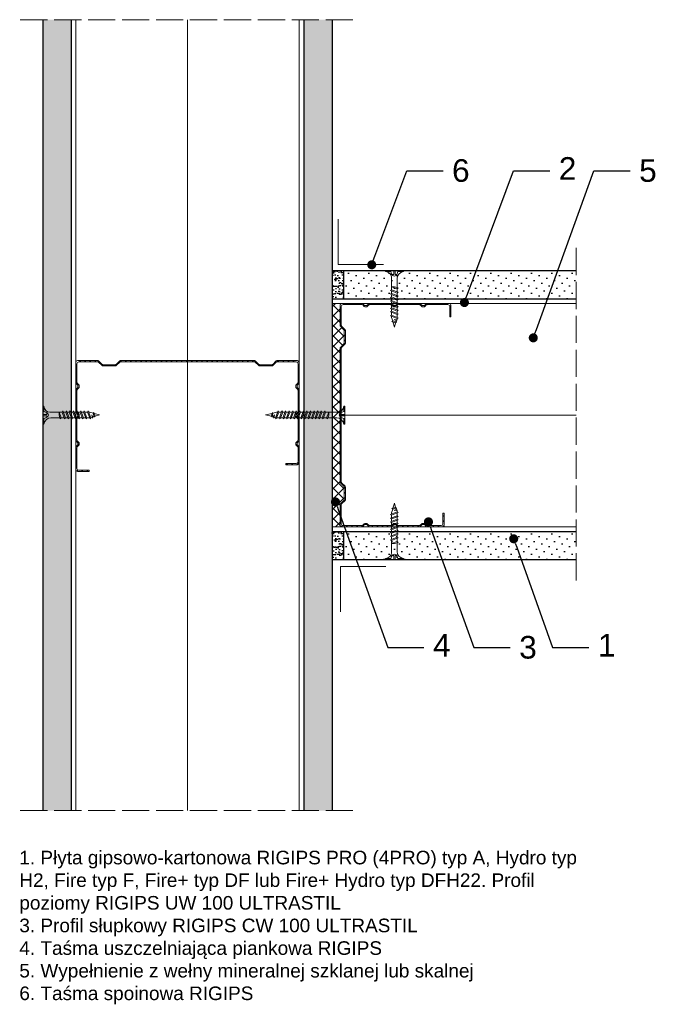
# Model space of a CAD drawing. Header units: millimetres. Extents: x 1646 to 2709, y 576 to 1691.
# Tile 6 of 6: x 2416 to 2697, y 1256 to 1691. Entities that reach past the tile are written whole.
import ezdxf
from ezdxf import colors
from ezdxf.entities.mleader import LeaderData, LeaderLine
from ezdxf.math import Vec2, Vec3

# ---------------------------------------------------------------- set-up
doc = ezdxf.new("R2010")
doc.units = ezdxf.units.MM
doc.linetypes.add('ACAD_ISO02W100', pattern=[15, 12, -3])
for name, color, linetype, lineweight in [('_ISOVER WELNA', 7, 'BATTING', 9), ('_RIGIPS AKCESORIA', 7, 'Continuous', 18), ('_RIGIPS G-K', 7, 'Continuous', 25), ('_RIGIPS PROFIL', 7, 'Continuous', 18), ('KRESKOWANIE', 7, 'Continuous', 9), ('OPISY', 7, 'Continuous', 9), ('PRZERYWANA', 7, 'ACAD_ISO02W100', 9)]:
    doc.layers.add(name, color=color, linetype=linetype, lineweight=lineweight)
doc.styles.get("Standard").update_dxf_attribs({"font": 'arial.ttf'})
doc.linetypes.add('BATTING', pattern='A,0.00254,-2.54,[134,ltypeshp.shx,S=2.54,R=0,X=-2.54,Y=0],-5.08,[134,ltypeshp.shx,S=2.54,R=180,X=2.54,Y=0],-2.54', length=10.16254)

# ---------------------------------------------------------------- blocks, each defined once
blk = doc.blocks.new('TN 25')
at = {"layer": '_RIGIPS AKCESORIA'}
for p, q in [((0, -0.84), (0, 7.16)), ((0, 7.16), (0.46, 7.16)), ((0.46, 4.78), (0, 4.78)), ((0.46, 7.16), (0.46, 4.78)), ((3.02, 4.46), (8.47, 4.46)), ((7.12, 4.46), (7.12, 3.18)), ((8.03, 2.01), (7.12, 4.46)), ((8.47, 4.46), (8.79, 5)), ((9.61, 1.51), (8.47, 4.46)), ((8.79, 5), (9.93, 2.01)), ((9, 4.46), (10.1, 4.46)), ((10.1, 4.46), (10.41, 5)), ((11.23, 1.51), (10.1, 4.46)), ((10.41, 5), (11.56, 2.01)), ((10.62, 4.46), (11.67, 4.46)), ((11.67, 4.46), (11.99, 5)), ((12.81, 1.51), (11.67, 4.46)), ((11.99, 5), (13.14, 2.01)), ((12.2, 4.46), (13.21, 4.46)), ((13.21, 4.46), (13.52, 5)), ((14.34, 1.51), (13.21, 4.46)), ((13.52, 5), (14.67, 2.01)), ((13.73, 4.46), (14.8, 4.46)), ((14.8, 4.46), (15.12, 5)), ((15.94, 1.51), (14.8, 4.46)), ((15.12, 5), (16.26, 2.01)), ((15.33, 4.46), (16.42, 4.46)), ((16.42, 4.46), (16.73, 5)), ((17.55, 1.51), (16.42, 4.46)), ((16.73, 5), (17.88, 2.01)), ((16.94, 4.46), (17.99, 4.46)), ((17.99, 4.46), (18.31, 5)), ((19.13, 1.51), (17.99, 4.46)), ((18.31, 5), (19.45, 2.01)), ((18.52, 4.46), (19.68, 4.46)), ((19.68, 4.46), (20, 5)), ((20.82, 1.51), (19.68, 4.46)), ((20, 5), (21.14, 2.01)), ((20.21, 4.46), (20.7, 4.46)), ((20.7, 4.46), (22.28, 3.98)), ((22.28, 3.98), (22.56, 4.37)), ((22.56, 4.37), (23.03, 2.71)), ((0, 3.5), (1.77, 3.5)), ((0, 2.83), (1.77, 2.83)), ((0.46, 1.64), (0, 1.64)), ((0.46, -0.84), (0.46, 1.64)), ((1.77, 3.5), (1.77, 4.2)), ((1.77, 2.83), (1.77, 2.18)), ((7.49, 2.01), (3.55, 2.01)), ((7.12, 3.18), (7.65, 1.53)), ((7.65, 1.53), (8.03, 2.01)), ((9.41, 2.01), (8.03, 2.01)), ((9.93, 2.01), (9.61, 1.51)), ((11.04, 2.01), (9.93, 2.01)), ((11.56, 2.01), (11.23, 1.51)), ((12.61, 2.01), (11.56, 2.01)), ((13.14, 2.01), (12.81, 1.51)), ((14.15, 2.01), (13.14, 2.01)), ((14.67, 2.01), (14.34, 1.51)), ((15.74, 2.01), (14.67, 2.01)), ((16.26, 2.01), (15.94, 1.51)), ((17.36, 2.01), (16.26, 2.01)), ((17.88, 2.01), (17.55, 1.51)), ((18.93, 2.01), (17.88, 2.01)), ((19.45, 2.01), (19.13, 1.51)), ((19.45, 2.01), (20.62, 2.01)), ((21.14, 2.01), (20.82, 1.51)), ((21.14, 2.01), (21.81, 2.12)), ((21.85, 1.83), (21.67, 3.28)), ((21.67, 3.28), (22.14, 2.4)), ((22.14, 2.4), (21.85, 1.83)), ((22.7, 2.36), (22.14, 2.4)), ((22.7, 2.36), (22.28, 3.98)), ((23.03, 2.71), (22.7, 2.36)), ((22.71, 3.85), (25, 3.24)), ((25, 3.24), (23.03, 2.71)), ((0, -0.84), (0.46, -0.84))]:
    blk.add_line(p, q, dxfattribs=at)
for centre, major_axis, ratio, start_param, end_param in [((3.09, 7.67), (0.17, 3.2), 0.826134, 1.773653, 3.180586), ((-0.04, 0.9), (0, 3.93), 0.848176, -0.720942, -0.151112), ((3.37, -1.57), (0.28, 3.57), 0.832181, 0.035984, 1.430787), ((-2.73, 15.91), (0, 14.76), 0.848176, 3.399396, 3.475072), ((0.59, 4.62), (0, 2.81), 0.848176, 3.475072, 3.862535), ((1.66, 3.18), (0, 0.895), 0.848176, -1.552777, -0.720942), ((1.66, 3.18), (0, 0.895), 0.848176, 3.862535, 4.730408)]:
    blk.add_ellipse(centre, major_axis=major_axis, ratio=ratio, start_param=start_param, end_param=end_param, dxfattribs=at)
blk = doc.blocks.new('CW 100 ULTRASTIL')
h = blk.add_hatch()
h.set_pattern_fill('ANSI31', color=256, scale=0.5, style=0)
h.paths.add_polyline_path([(179.46, 109.85, -0.198912), (179.6, 110.2), (181.11, 111.71, 0.198912), (181.26, 112.06), (181.26, 117.65, 0.198912), (181.11, 118), (179.6, 119.51, -0.198912), (179.46, 119.86), (179.46, 128.31, -0.414214), (180.26, 129.11), (188.58, 129.11, -0.198912), (188.93, 128.96), (189.64, 128.25, 0.198912), (189.99, 128.11), (190.58, 128.11, 0.198912), (190.93, 128.25), (191.64, 128.96, -0.198912), (191.99, 129.11), (201.28, 129.11, -0.198912), (201.63, 128.96), (202.34, 128.25, 0.198912), (202.69, 128.11), (203.28, 128.11, 0.198912), (203.63, 128.25), (204.34, 128.96, -0.198912), (204.69, 129.11), (213.98, 129.11, -0.198912), (214.33, 128.96), (215.04, 128.25, 0.198912), (215.39, 128.11), (215.98, 128.11, 0.198912), (216.33, 128.25), (217.04, 128.96, -0.198912), (217.39, 129.11), (226.56, 129.11, -0.414214), (227.36, 128.31), (227.36, 123.66), (227.91, 123.66), (227.91, 128.86, 0.414214), (227.11, 129.66), (217.39, 129.66, 0.198912), (217.04, 129.51), (216.33, 128.8, -0.198912), (215.98, 128.66), (215.39, 128.66, -0.198912), (215.04, 128.8), (214.33, 129.51, 0.198912), (213.98, 129.66), (204.69, 129.66, 0.198912), (204.34, 129.51), (203.63, 128.8, -0.198912), (203.28, 128.66), (202.69, 128.66, -0.198912), (202.34, 128.8), (201.63, 129.51, 0.198912), (201.28, 129.66), (191.99, 129.66, 0.198912), (191.64, 129.51), (190.93, 128.8, -0.198912), (190.58, 128.66), (189.99, 128.66, -0.198912), (189.64, 128.8), (188.93, 129.51, 0.198912), (188.58, 129.66), (179.71, 129.66, 0.414214), (178.91, 128.86), (178.91, 119.86, 0.198912), (179.05, 119.51), (180.56, 118, -0.198912), (180.71, 117.65), (180.71, 112.06, -0.198912), (180.56, 111.71), (179.05, 110.2, 0.198912), (178.91, 109.85), (178.91, 50.66, 0.198912), (179.05, 50.31), (180.56, 48.8, -0.198912), (180.71, 48.45), (180.71, 42.86, -0.198912), (180.56, 42.51), (179.05, 41, 0.198912), (178.91, 40.65), (178.91, 31.66, 0.414214), (179.71, 30.86), (188.58, 30.86, 0.198912), (188.93, 31), (189.64, 31.71, -0.198912), (189.99, 31.86), (190.58, 31.86, -0.198912), (190.93, 31.71), (191.64, 31, 0.198912), (191.99, 30.86), (201.28, 30.86, 0.198912), (201.63, 31), (202.34, 31.71, -0.198912), (202.69, 31.86), (203.28, 31.86, -0.198912), (203.63, 31.71), (204.34, 31, 0.198912), (204.69, 30.86), (213.98, 30.86, 0.198912), (214.33, 31), (215.04, 31.71, -0.198912), (215.39, 31.86), (215.98, 31.86, -0.198912), (216.33, 31.71), (217.04, 31, 0.198912), (217.39, 30.86), (224.11, 30.86, 0.414214), (224.91, 31.66), (224.91, 36.86), (224.36, 36.86), (224.36, 32.21, -0.414214), (223.56, 31.41), (217.39, 31.41, -0.198912), (217.04, 31.55), (216.33, 32.26, 0.198912), (215.98, 32.41), (215.39, 32.41, 0.198912), (215.04, 32.26), (214.33, 31.55, -0.198912), (213.98, 31.41), (204.69, 31.41, -0.198912), (204.34, 31.55), (203.63, 32.26, 0.198912), (203.28, 32.41), (202.69, 32.41, 0.198912), (202.34, 32.26), (201.63, 31.55, -0.198912), (201.28, 31.41), (191.99, 31.41, -0.198912), (191.64, 31.55), (190.93, 32.26, 0.198912), (190.58, 32.41), (189.99, 32.41, 0.198912), (189.64, 32.26), (188.93, 31.55, -0.198912), (188.58, 31.41), (180.26, 31.41, -0.414214), (179.46, 32.21), (179.46, 40.65, -0.198912), (179.6, 41), (181.11, 42.51, 0.198912), (181.26, 42.86), (181.26, 48.45, 0.198912), (181.11, 48.8), (179.6, 50.31, -0.198912), (179.46, 50.66)])
at = {"layer": '_RIGIPS PROFIL'}
for p, q in [((178.91, 128.86), (178.91, 119.86)), ((179.46, 128.31), (179.46, 119.86)), ((188.58, 129.66), (179.71, 129.66)), ((188.58, 129.11), (180.26, 129.11)), ((188.93, 129.51), (189.64, 128.8)), ((188.93, 128.96), (189.64, 128.25)), ((190.58, 128.66), (189.99, 128.66)), ((190.58, 128.11), (189.99, 128.11)), ((191.64, 129.51), (190.93, 128.8)), ((191.64, 128.96), (190.93, 128.25)), ((201.28, 129.66), (191.99, 129.66)), ((201.28, 129.11), (191.99, 129.11)), ((201.63, 129.51), (202.34, 128.8)), ((201.63, 128.96), (202.34, 128.25)), ((203.28, 128.66), (202.69, 128.66)), ((203.28, 128.11), (202.69, 128.11)), ((204.34, 129.51), (203.63, 128.8)), ((204.34, 128.96), (203.63, 128.25)), ((204.69, 129.66), (213.98, 129.66)), ((204.69, 129.11), (213.98, 129.11)), ((214.33, 129.51), (215.04, 128.8)), ((214.33, 128.96), (215.04, 128.25)), ((215.98, 128.66), (215.39, 128.66)), ((215.98, 128.11), (215.39, 128.11)), ((217.04, 129.51), (216.33, 128.8)), ((217.04, 128.96), (216.33, 128.25)), ((227.11, 129.66), (217.39, 129.66)), ((226.56, 129.11), (217.39, 129.11)), ((227.36, 123.66), (227.36, 128.31)), ((227.91, 123.66), (227.91, 128.86)), ((227.36, 123.66), (227.91, 123.66)), ((180.56, 118), (179.05, 119.51)), ((181.11, 118), (179.6, 119.51)), ((180.71, 117.65), (180.71, 112.06)), ((181.26, 117.65), (181.26, 112.06)), ((178.91, 109.85), (178.91, 50.66)), ((180.56, 111.71), (179.05, 110.2)), ((179.46, 109.85), (179.46, 50.66)), ((181.11, 111.71), (179.6, 110.2)), ((180.56, 48.8), (179.05, 50.31)), ((181.11, 48.8), (179.6, 50.31)), ((180.71, 42.86), (180.71, 48.45)), ((181.26, 42.86), (181.26, 48.45)), ((178.91, 31.66), (178.91, 40.65)), ((180.56, 42.51), (179.05, 41)), ((179.46, 32.21), (179.46, 40.65)), ((181.11, 42.51), (179.6, 41)), ((224.36, 36.86), (224.36, 32.21)), ((224.36, 36.86), (224.91, 36.86)), ((224.91, 36.86), (224.91, 31.66)), ((188.58, 30.86), (179.71, 30.86)), ((188.58, 31.41), (180.26, 31.41)), ((188.93, 31.55), (189.64, 32.26)), ((188.93, 31), (189.64, 31.71)), ((190.58, 32.41), (189.99, 32.41)), ((190.58, 31.86), (189.99, 31.86)), ((191.64, 31.55), (190.93, 32.26)), ((191.64, 31), (190.93, 31.71)), ((201.28, 31.41), (191.99, 31.41)), ((201.28, 30.86), (191.99, 30.86)), ((201.63, 31.55), (202.34, 32.26)), ((201.63, 31), (202.34, 31.71)), ((203.28, 32.41), (202.69, 32.41)), ((203.28, 31.86), (202.69, 31.86)), ((204.34, 31.55), (203.63, 32.26)), ((204.34, 31), (203.63, 31.71)), ((204.69, 31.41), (213.98, 31.41)), ((204.69, 30.86), (213.98, 30.86)), ((214.33, 31.55), (215.04, 32.26)), ((214.33, 31), (215.04, 31.71)), ((215.98, 32.41), (215.39, 32.41)), ((215.98, 31.86), (215.39, 31.86)), ((217.04, 31.55), (216.33, 32.26)), ((217.04, 31), (216.33, 31.71)), ((223.56, 31.41), (217.39, 31.41)), ((224.11, 30.86), (217.39, 30.86))]:
    blk.add_line(p, q, dxfattribs=at)
for centre, radius, start, end in [((179.71, 128.86), 0.8, 90, 180), ((180.26, 128.31), 0.8, 90, 180), ((188.58, 129.16), 0.5, 45, 90), ((188.58, 128.61), 0.5, 45, 90), ((189.99, 129.16), 0.5, 225, 270), ((189.99, 128.61), 0.5, 225, 270), ((190.58, 129.16), 0.5, 270, 315), ((190.58, 128.61), 0.5, 270, 315), ((191.99, 129.16), 0.5, 90, 135), ((191.99, 128.61), 0.5, 90, 135), ((201.28, 129.16), 0.5, 45, 90), ((201.28, 128.61), 0.5, 45, 90), ((202.69, 129.16), 0.5, 225, 270), ((202.69, 128.61), 0.5, 225, 270), ((203.28, 129.16), 0.5, 270, 315), ((203.28, 128.61), 0.5, 270, 315), ((204.69, 129.16), 0.5, 90, 135), ((204.69, 128.61), 0.5, 90, 135), ((213.98, 129.16), 0.5, 45, 90), ((213.98, 128.61), 0.5, 45, 90), ((215.39, 129.16), 0.5, 225, 270), ((215.39, 128.61), 0.5, 225, 270), ((215.98, 129.16), 0.5, 270, 315), ((215.98, 128.61), 0.5, 270, 315), ((217.39, 129.16), 0.5, 90, 135), ((217.39, 128.61), 0.5, 90, 135), ((226.56, 128.31), 0.8, 0, 90), ((227.11, 128.86), 0.8, 0, 90), ((179.41, 119.86), 0.5, 180, 225), ((179.96, 119.86), 0.5, 180, 225), ((180.21, 117.65), 0.5, 0, 45), ((180.76, 117.65), 0.5, 0, 45), ((179.41, 109.85), 0.5, 135, 180), ((179.96, 109.85), 0.5, 135, 180), ((180.21, 112.06), 0.5, 315, 0), ((180.76, 112.06), 0.5, 315, 0), ((179.41, 50.66), 0.5, 180, 225), ((179.96, 50.66), 0.5, 180, 225), ((180.21, 48.45), 0.5, 0, 45), ((180.76, 48.45), 0.5, 0, 45), ((179.41, 40.65), 0.5, 135, 180), ((179.96, 40.65), 0.5, 135, 180), ((180.21, 42.86), 0.5, 315, 0), ((180.76, 42.86), 0.5, 315, 0), ((179.71, 31.66), 0.8, 180, 270), ((180.26, 32.21), 0.8, 180, 270), ((188.58, 31.91), 0.5, 270, 315), ((188.58, 31.36), 0.5, 270, 315), ((189.99, 31.91), 0.5, 90, 135), ((189.99, 31.36), 0.5, 90, 135), ((190.58, 31.91), 0.5, 45, 90), ((190.58, 31.36), 0.5, 45, 90), ((191.99, 31.91), 0.5, 225, 270), ((191.99, 31.36), 0.5, 225, 270), ((201.28, 31.91), 0.5, 270, 315), ((201.28, 31.36), 0.5, 270, 315), ((202.69, 31.91), 0.5, 90, 135), ((202.69, 31.36), 0.5, 90, 135), ((203.28, 31.91), 0.5, 45, 90), ((203.28, 31.36), 0.5, 45, 90), ((204.69, 31.91), 0.5, 225, 270), ((204.69, 31.36), 0.5, 225, 270), ((213.98, 31.91), 0.5, 270, 315), ((213.98, 31.36), 0.5, 270, 315), ((215.39, 31.91), 0.5, 90, 135), ((215.39, 31.36), 0.5, 90, 135), ((215.98, 31.91), 0.5, 45, 90), ((215.98, 31.36), 0.5, 45, 90), ((217.39, 31.91), 0.5, 225, 270), ((217.39, 31.36), 0.5, 225, 270), ((223.56, 32.21), 0.8, 270, 0), ((224.11, 31.66), 0.8, 270, 0)]:
    blk.add_arc(centre, radius, start, end, dxfattribs=at)
blk = doc.blocks.new('TN 35')
at = {"layer": '_RIGIPS AKCESORIA'}
for p, q in [((0, -0.84), (0, 7.16)), ((0, 7.16), (0.46, 7.16)), ((0.46, 4.78), (0, 4.78)), ((0.46, 7.16), (0.46, 4.78)), ((3.02, 4.46), (8.47, 4.46)), ((7.12, 4.46), (7.12, 3.18)), ((8.03, 2.01), (7.12, 4.46)), ((8.47, 4.46), (8.79, 5)), ((9.61, 1.51), (8.47, 4.46)), ((8.79, 5), (9.93, 2.01)), ((9, 4.46), (10.1, 4.46)), ((10.1, 4.46), (10.41, 5)), ((11.23, 1.51), (10.1, 4.46)), ((10.41, 5), (11.56, 2.01)), ((10.62, 4.46), (11.67, 4.46)), ((11.67, 4.46), (11.99, 5)), ((12.81, 1.51), (11.67, 4.46)), ((11.99, 5), (13.14, 2.01)), ((12.2, 4.46), (13.21, 4.46)), ((13.21, 4.46), (13.52, 5)), ((14.34, 1.51), (13.21, 4.46)), ((13.52, 5), (14.67, 2.01)), ((13.73, 4.46), (14.8, 4.46)), ((14.8, 4.46), (15.12, 5)), ((15.94, 1.51), (14.8, 4.46)), ((15.12, 5), (16.26, 2.01)), ((15.33, 4.46), (16.42, 4.46)), ((16.42, 4.46), (16.73, 5)), ((17.55, 1.51), (16.42, 4.46)), ((16.73, 5), (17.88, 2.01)), ((16.94, 4.46), (17.99, 4.46)), ((17.99, 4.46), (18.31, 5)), ((19.13, 1.51), (17.99, 4.46)), ((18.31, 5), (19.45, 2.01)), ((18.52, 4.46), (19.57, 4.46)), ((19.57, 4.46), (19.88, 5)), ((20.7, 1.51), (19.57, 4.46)), ((19.88, 5), (21.03, 2.01)), ((20.09, 4.46), (21.14, 4.46)), ((21.14, 4.46), (21.46, 5)), ((22.28, 1.51), (21.14, 4.46)), ((21.46, 5), (22.6, 2.01)), ((21.67, 4.46), (22.72, 4.46)), ((22.72, 4.46), (23.03, 5)), ((23.85, 1.51), (22.72, 4.46)), ((23.03, 5), (24.18, 2.01)), ((23.24, 4.46), (24.29, 4.46)), ((24.29, 4.46), (24.61, 5)), ((25.43, 1.51), (24.29, 4.46)), ((24.61, 5), (25.75, 2.01)), ((24.81, 4.46), (25.87, 4.46)), ((25.87, 4.46), (26.18, 5)), ((27, 1.51), (25.87, 4.46)), ((26.18, 5), (27.33, 2.01)), ((26.39, 4.46), (27.44, 4.46)), ((27.44, 4.46), (27.76, 5)), ((28.58, 1.51), (27.44, 4.46)), ((27.76, 5), (28.9, 2.01)), ((27.96, 4.46), (29.13, 4.46)), ((29.13, 4.46), (29.45, 5)), ((30.27, 1.51), (29.13, 4.46)), ((29.45, 5), (30.59, 2.01)), ((29.65, 4.46), (30.15, 4.46)), ((30.15, 4.46), (31.73, 3.98)), ((31.73, 3.98), (32.01, 4.37)), ((32.01, 4.37), (32.48, 2.71)), ((0, 3.5), (1.77, 3.5)), ((0, 2.83), (1.77, 2.83)), ((0.46, 1.64), (0, 1.64)), ((0.46, -0.84), (0.46, 1.64)), ((1.77, 3.5), (1.77, 4.2)), ((1.77, 2.83), (1.77, 2.18)), ((7.49, 2.01), (3.55, 2.01)), ((7.12, 3.18), (7.65, 1.53)), ((7.65, 1.53), (8.03, 2.01)), ((9.41, 2.01), (8.03, 2.01)), ((9.93, 2.01), (9.61, 1.51)), ((11.04, 2.01), (9.93, 2.01)), ((11.56, 2.01), (11.23, 1.51)), ((12.61, 2.01), (11.56, 2.01)), ((13.14, 2.01), (12.81, 1.51)), ((14.15, 2.01), (13.14, 2.01)), ((14.67, 2.01), (14.34, 1.51)), ((15.74, 2.01), (14.67, 2.01)), ((16.26, 2.01), (15.94, 1.51)), ((17.36, 2.01), (16.26, 2.01)), ((17.88, 2.01), (17.55, 1.51)), ((18.93, 2.01), (17.84, 2.01)), ((19.45, 2.01), (19.13, 1.51)), ((20.51, 2.01), (19.41, 2.01)), ((21.03, 2.01), (20.7, 1.51)), ((22.08, 2.01), (20.99, 2.01)), ((22.6, 2.01), (22.28, 1.51)), ((23.66, 2.01), (22.56, 2.01)), ((24.18, 2.01), (23.85, 1.51)), ((25.23, 2.01), (24.14, 2.01)), ((25.75, 2.01), (25.43, 1.51)), ((26.81, 2.01), (25.71, 2.01)), ((27.33, 2.01), (27, 1.51)), ((28.38, 2.01), (27.33, 2.01)), ((28.9, 2.01), (28.58, 1.51)), ((28.9, 2.01), (30.07, 2.01)), ((30.59, 2.01), (30.27, 1.51)), ((30.59, 2.01), (31.26, 2.12)), ((31.3, 1.83), (31.12, 3.28)), ((31.12, 3.28), (31.59, 2.4)), ((31.59, 2.4), (31.3, 1.83)), ((32.15, 2.36), (31.59, 2.4)), ((32.15, 2.36), (31.73, 3.98)), ((32.48, 2.71), (32.15, 2.36)), ((32.16, 3.85), (35, 3.24)), ((35, 3.24), (32.48, 2.71)), ((0, -0.84), (0.46, -0.84))]:
    blk.add_line(p, q, dxfattribs=at)
for centre, major_axis, ratio, start_param, end_param in [((3.09, 7.67), (0.17, 3.2), 0.826134, 1.773653, 3.180586), ((-0.04, 0.9), (0, 3.93), 0.848176, -0.720942, -0.151112), ((3.37, -1.57), (0.28, 3.57), 0.832181, 0.035984, 1.430787), ((-2.73, 15.91), (0, 14.76), 0.848176, 3.399396, 3.475072), ((0.59, 4.62), (0, 2.81), 0.848176, 3.475072, 3.862535), ((1.66, 3.18), (0, 0.895), 0.848176, -1.552777, -0.720942), ((1.66, 3.18), (0, 0.895), 0.848176, 3.862535, 4.730408)]:
    blk.add_ellipse(centre, major_axis=major_axis, ratio=ratio, start_param=start_param, end_param=end_param, dxfattribs=at)
blk = doc.blocks.new('_Dot')
at = {"color": 0, "linetype": 'ByBlock', "lineweight": -2}
blk.add_line((-0.5, 0), (-1, 0), dxfattribs=at)
at = {"color": 0, "linetype": 'ByBlock', "const_width": 0.5}
blk.add_lwpolyline([(-0.25, 0, 1), (0.25, 0, 1)], format="xyb", close=True, dxfattribs=at)

msp = doc.modelspace()

# ---------------------------------------------------------------- hatches: boundary and pattern name
at = {"layer": '_RIGIPS G-K'}
h = msp.add_hatch(dxfattribs=at)
h.set_pattern_fill('DOTS', color=256, scale=2, angle=45, style=0)
h.set_pattern_definition([(45, (269.5342, 0), (-1.122532, 3.367596), [0, -3.175])])
h.paths.add_polyline_path([(2426.24, 1341.56), (2438.74, 1341.56), (2438.74, 1691.17), (2426.24, 1691.17)])
h = msp.add_hatch(dxfattribs=at)
h.set_pattern_fill('DOTS', color=256, scale=2, angle=45, style=0)
h.set_pattern_definition([(45, (271.3342, 0), (-1.122532, 3.367596), [0, -3.175])])
h.paths.add_polyline_path([(2554.04, 1691.17), (2541.54, 1691.17), (2541.54, 1341.56), (2554.04, 1341.56)])
h = msp.add_hatch(dxfattribs=at)
h.set_pattern_fill('AR-SAND', color=256, scale=0.05, style=0)
h.set_pattern_definition([(37.5, (552.0009, 0.9), (-0.0800016, 2.4470662), [0, -1.9304, 0, -2.159, 0, -2.06375]), (7.5, (552.001, 0.9), (2.2476164, 3.5841255), [0, -1.0414, 0, -1.7399, 0, -0.66675]), (327.5, (550.4388, 0.9), (3.9549619, 0.007186), [0, -0.635, 0, -2.286, 0, -2.9845]), (317.5, (550.4388, 0.9), (3.8177823, 1.1146466), [0, -0.3175, 0, -1.4986, 0, -1.7145])])
h.paths.add_polyline_path([(2559.04, 1580.26), (2554.04, 1580.26), (2554.04, 1567.76), (2559.04, 1567.76)])
h = msp.add_hatch(dxfattribs=at)
h.set_pattern_fill('DOTS', color=256, scale=2, angle=45, style=0)
h.set_pattern_definition([(45, (552.001, 0.9), (-1.122532, 3.367596), [0, -3.175])])
h.paths.add_polyline_path([(2661.84, 1580.26), (2559.04, 1580.26), (2559.04, 1567.76), (2661.84, 1567.76)])
h = msp.add_hatch(dxfattribs=at)
h.set_pattern_fill('AR-SAND', color=256, scale=0.05, style=0)
h.set_pattern_definition([(37.5, (552.0009, -114.4), (-0.0800016, 2.4470662), [0, -1.9304, 0, -2.159, 0, -2.06375]), (7.5, (552.001, -114.4), (2.2476164, 3.5841255), [0, -1.0414, 0, -1.7399, 0, -0.66675]), (327.5, (550.4388, -114.4), (3.9549619, 0.007186), [0, -0.635, 0, -2.286, 0, -2.9845]), (317.5, (550.4388, -114.4), (3.8177823, 1.1146466), [0, -0.3175, 0, -1.4986, 0, -1.7145])])
h.paths.add_polyline_path([(2559.04, 1464.96), (2554.04, 1464.96), (2554.04, 1452.46), (2559.04, 1452.46)])
h = msp.add_hatch(dxfattribs=at)
h.set_pattern_fill('DOTS', color=256, scale=2, angle=45, style=0)
h.set_pattern_definition([(45, (552.001, -114.4), (-1.122532, 3.367596), [0, -3.175])])
h.paths.add_polyline_path([(2661.84, 1464.96), (2559.04, 1464.96), (2559.04, 1452.46), (2661.84, 1452.46)])
at = {"layer": 'KRESKOWANIE'}
h = msp.add_hatch(dxfattribs=at)
h.set_pattern_fill('ANSI37', color=256, style=0)
h.set_pattern_definition([(45, (271.3342, 0), (-2.245064, 2.245064), []), (135, (271.3342, 0), (-2.245064, -2.245064), [])])
h.paths.add_polyline_path([(2557.54, 1545.96, -0.198912), (2557.68, 1546.31), (2559.19, 1547.82, 0.198912), (2559.34, 1548.17), (2559.34, 1553.76, 0.198912), (2559.19, 1554.11), (2557.68, 1555.62, -0.198912), (2557.54, 1555.97), (2557.54, 1564.96, -0.414214), (2558.34, 1565.76), (2554.04, 1565.76), (2554.04, 1466.96), (2558.34, 1466.96, -0.414214), (2557.54, 1467.76), (2557.54, 1476.76, -0.198912), (2557.68, 1477.11), (2559.19, 1478.62, 0.198912), (2559.34, 1478.97), (2559.34, 1484.56, 0.198912), (2559.19, 1484.91), (2557.68, 1486.42, -0.198912), (2557.54, 1486.77)])

# ---------------------------------------------------------------- linework, layer by layer
at = {"layer": '_ISOVER WELNA', "ltscale": 4.8}
for p, q in [((2490.14, 1691.17), (2490.14, 1341.56)), ((2661.84, 1516.36), (2558.09, 1516.36))]:
    msp.add_line(p, q, dxfattribs=at)
at = {"layer": '_RIGIPS AKCESORIA'}
for points in [[(2556.76, 1602.93), (2556.76, 1582.93), (2576.76, 1582.93)], [(2557.75, 1429.4), (2557.75, 1449.4), (2577.75, 1449.4)]]:
    msp.add_lwpolyline(points, dxfattribs=at)
at = {"layer": '_RIGIPS G-K'}
for p, q in [((2426.24, 1691.17), (2426.24, 1341.56)), ((2438.74, 1691.17), (2438.74, 1341.56)), ((2541.54, 1691.17), (2541.54, 1341.56)), ((2554.04, 1691.17), (2554.04, 1341.56)), ((2554.04, 1580.26), (2661.84, 1580.26)), ((2559.04, 1580.26), (2559.04, 1567.76)), ((2554.04, 1567.76), (2661.84, 1567.76)), ((2554.04, 1464.96), (2661.84, 1464.96)), ((2559.04, 1464.96), (2559.04, 1452.46)), ((2554.04, 1452.46), (2661.84, 1452.46))]:
    msp.add_line(p, q, dxfattribs=at)
at = {"layer": '_RIGIPS PROFIL'}
for p, q in [((2440.74, 1691.17), (2440.74, 1341.56)), ((2539.54, 1691.17), (2539.54, 1341.56)), ((2558.34, 1565.76), (2661.84, 1565.76)), ((2559.04, 1466.96), (2661.84, 1466.96))]:
    msp.add_line(p, q, dxfattribs=at)
at = {"layer": 'KRESKOWANIE'}
for p, q in [((2558.34, 1565.76), (2554.04, 1565.76)), ((2559.04, 1466.96), (2554.04, 1466.96))]:
    msp.add_line(p, q, dxfattribs=at)
at = {"layer": 'PRZERYWANA'}
for p, q in [((2416.24, 1691.17), (2564.04, 1691.17)), ((2661.84, 1590.26), (2661.84, 1442.46)), ((2416.24, 1341.56), (2564.04, 1341.56))]:
    msp.add_line(p, q, dxfattribs=at)

# ---------------------------------------------------------------- block references
at = {"layer": '_RIGIPS AKCESORIA', "xscale": -1, "rotation": 90}
msp.add_blockref('TN 25', (2584.78, 1580.26), dxfattribs=at)
at = {"layer": '_RIGIPS AKCESORIA'}
msp.add_blockref('TN 25', (2426.24, 1513.2), dxfattribs=at)
at = {"layer": '_RIGIPS AKCESORIA', "xscale": -1}
msp.add_blockref('TN 35', (2559.64, 1513.2), dxfattribs=at)
at = {"layer": '_RIGIPS AKCESORIA', "rotation": 90}
msp.add_blockref('TN 25', (2584.78, 1452.46), dxfattribs=at)
at = {"layer": '_RIGIPS PROFIL'}
msp.add_blockref('CW 100 ULTRASTIL', (2378.63, 1436.11), dxfattribs=at)
at = {"layer": '_RIGIPS PROFIL', "xscale": -1, "rotation": 90}
msp.add_blockref('CW 100 ULTRASTIL', (2570.39, 1719.35), dxfattribs=at)

# ---------------------------------------------------------------- texts
at = {"insert": (2415.83, 1323.77), "char_height": 6, "width": 260.4844, "attachment_point": 1}
msp.add_mtext('1. Płyta gipsowo-kartonowa RIGIPS PRO (4PRO) typ A, Hydro typ H2, Fire typ F, Fire+ typ DF lub Fire+ Hydro typ DFH22. Profil poziomy RIGIPS UW 100 ULTRASTIL\\P3. Profil słupkowy RIGIPS CW 100 ULTRASTIL\\P4. Taśma uszczelniająca piankowa RIGIPS\\P5. Wypełnienie z wełny mineralnej szklanej lub skalnej\\P6. Taśma spoinowa RIGIPS', dxfattribs=at)

# ---------------------------------------------------------------- leaders
at = {"layer": 'OPISY'}
ml = msp.add_multileader_mtext('Standard', dxfattribs=at)
ml.set_content('6', color=256)
ml.set_leader_properties()
ml.set_arrow_properties(name='DOT')
ml.build(insert=Vec2(0, 0))
ctx = ml.context
ctx.base_point, ctx.char_height, ctx.landing_gap_size, ctx.plane_origin = Vec3(2603.04, 1624.4), 10, 4, Vec3(2410.45, 1768.06)
notes = []
notes.append((ctx, [(0, (1, 1, 0), (2587.04, 1624.4), (1, 0), 16, [(0, [(2571.55, 1582.82)], 0, [])])]))
ctx.mtext.insert, ctx.mtext.flow_direction = Vec3(2607.04, 1629.49), 5
ml = msp.add_multileader_mtext('Standard', dxfattribs=at)
ml.set_content('2', color=256)
ml.set_leader_properties()
ml.set_arrow_properties(name='DOT')
ml.build(insert=Vec2(0, 0))
ctx = ml.context
ctx.base_point, ctx.char_height, ctx.landing_gap_size, ctx.plane_origin = Vec3(2650.2, 1624.4), 10, 4, Vec3(2457.61, 1768.06)
notes.append((ctx, [(0, (1, 1, 0), (2634.2, 1624.4), (1, 0), 16, [(0, [(2612.49, 1566.12)], 0, [])])]))
ctx.mtext.insert, ctx.mtext.flow_direction = Vec3(2654.2, 1630.4), 5
ml = msp.add_multileader_mtext('Standard', dxfattribs=at)
ml.set_content('5', color=256)
ml.set_leader_properties()
ml.set_arrow_properties(name='DOT')
ml.build(insert=Vec2(0, 0))
ctx = ml.context
ctx.base_point, ctx.char_height, ctx.landing_gap_size, ctx.plane_origin = Vec3(2685.71, 1624.4), 10, 4, Vec3(2493.12, 1768.06)
notes.append((ctx, [(0, (1, 1, 0), (2669.71, 1624.4), (1, 0), 16, [(0, [(2642.93, 1550.52)], 0, [])])]))
ctx.mtext.insert, ctx.mtext.flow_direction = Vec3(2689.71, 1629.49), 5
ml = msp.add_multileader_mtext('Standard', dxfattribs=at)
ml.set_content('4', color=256)
ml.set_leader_properties()
ml.set_arrow_properties(name='DOT')
ml.build(insert=Vec2(0, 0))
ctx = ml.context
ctx.base_point, ctx.char_height, ctx.landing_gap_size, ctx.plane_origin = Vec3(2594.64, 1413.64), 10, 4, Vec3(2402.05, 1269.98)
notes.append((ctx, [(0, (1, 1, 0), (2578.64, 1413.64), (1, 0), 16, [(0, [(2555.54, 1477.99)], 0, [])])]))
ctx.mtext.insert, ctx.mtext.flow_direction = Vec3(2598.64, 1419.64), 5
ml = msp.add_multileader_mtext('Standard', dxfattribs=at)
ml.set_content('3', color=256)
ml.set_leader_properties()
ml.set_arrow_properties(name='DOT')
ml.build(insert=Vec2(0, 0))
ctx = ml.context
ctx.base_point, ctx.char_height, ctx.landing_gap_size, ctx.plane_origin = Vec3(2632.71, 1413.64), 10, 4, Vec3(2440.12, 1269.98)
notes.append((ctx, [(0, (1, 1, 0), (2616.71, 1413.64), (1, 0), 16, [(0, [(2596.62, 1469.18)], 0, [])])]))
ctx.mtext.insert, ctx.mtext.flow_direction = Vec3(2636.71, 1418.73), 5
ml = msp.add_multileader_mtext('Standard', dxfattribs=at)
ml.set_content('1', color=256)
ml.set_leader_properties()
ml.set_arrow_properties(name='DOT')
ml.build(insert=Vec2(0, 0))
ctx = ml.context
ctx.base_point, ctx.char_height, ctx.landing_gap_size, ctx.plane_origin = Vec3(2667.48, 1413.64), 10, 4, Vec3(2474.89, 1269.98)
notes.append((ctx, [(0, (1, 1, 0), (2651.48, 1413.64), (1, 0), 16, [(0, [(2634.27, 1461.69)], 0, [])])]))
ctx.mtext.insert, ctx.mtext.flow_direction = Vec3(2671.48, 1419.64), 5
for ctx, leaders in notes:
    for number, flags, end, landing, length, lines in leaders:
        leader = LeaderData()
        leader.index, (leader.has_last_leader_line, leader.has_dogleg_vector, leader.attachment_direction) = number, flags
        leader.last_leader_point, leader.dogleg_vector, leader.dogleg_length = Vec3(end), Vec3(landing), length
        for number, points, colour, breaks in lines:
            line = LeaderLine()
            line.index, line.vertices, line.color, line.breaks = number, Vec3.list(points), colors.encode_raw_color(colour), breaks
            leader.lines.append(line)
        ctx.leaders.append(leader)

doc.saveas('drawing.dxf')
